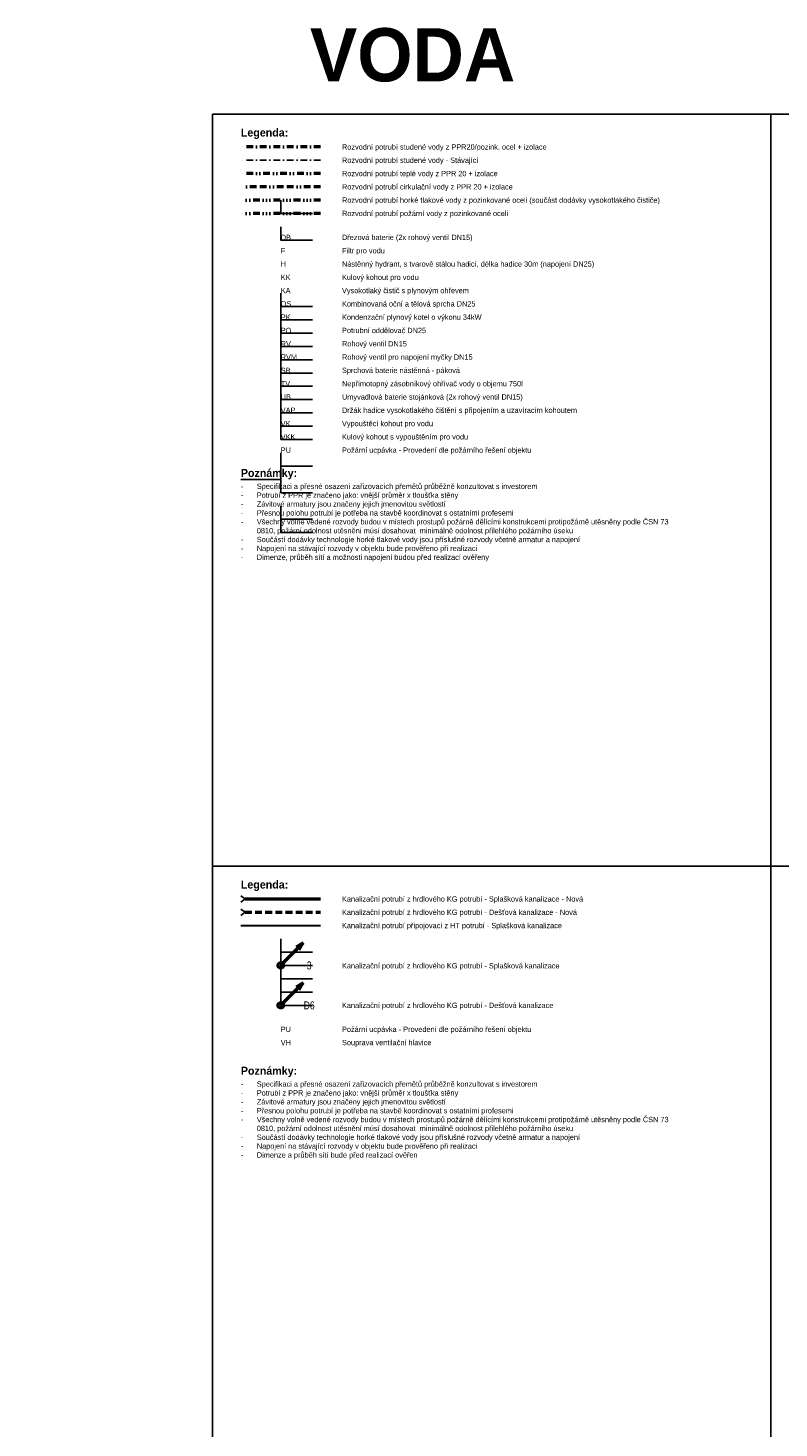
# Model space of a CAD drawing. Header units: millimetres. Extents: x -300186 to 535068, y -28581 to 763298.
# Tile 239 of 256: x 16231 to 30357, y 112560 to 138881. Entities that reach past the tile are written whole.
import ezdxf
from ezdxf.enums import TextEntityAlignment as Align

# ---------------------------------------------------------------- set-up
doc = ezdxf.new("R2010")
doc.units = ezdxf.units.MM
doc.header["$LTSCALE"] = 10
for name, pattern in [('DASHDOT', [25.4, 12.7, -6.35, 0, -6.35]), ('DASHED', [19.05, 12.7, -6.35]), ('DIVIDE', [31.75, 12.7, -6.35, 0, -6.35, 0, -6.35]), ('DIVIDE3', [50.8, 12.7, -6.35, 12.7, -6.35, 0, -6.35, 0, -6.35]), ('DIVIDE5', [38.1, 12.7, -6.35, 0, -6.35, 0, -6.35, 0, -6.35])]:
    doc.linetypes.add(name, pattern=pattern)
doc.layers.add('CKBE0_12Y', color=7, linetype='Continuous')
for name, color, linetype, lineweight in [('M tenká', 2, 'Continuous', 0), ('text', 6, 'Continuous', 9), ('ZTI-DPS-kan_st_destova', 71, 'Continuous', 50), ('ZTI-DPS-kanal_destova', 70, 'DASHED', 50), ('ZTI-DPS-Popis4', 140, 'Continuous', 40), ('ZTI-DSP-kan_st_splaskova', 12, 'Continuous', 50), ('ZTI-DSP-kanal_pripojovaci', 30, 'Continuous', 30), ('ZTI-DSP-kanal_splaskova', 32, 'Continuous', 50), ('ZTI-DSP-potr_cirkulace', 21, 'DIVIDE3', 50), ('ZTI-DSP-potr_pozarni', 142, 'DIVIDE5', 50), ('ZTI-DSP-potr_studena', 5, 'DASHDOT', 50), ('ZTI-DSP-potr_technolog', 116, 'DIVIDE5', 50), ('ZTI-DSP-potr_tepla', 20, 'DIVIDE', 50)]:
    doc.layers.add(name, color=color, linetype=linetype, lineweight=lineweight)
doc.layers.add('netisk', color=30, linetype='Continuous', plot=False)
doc.styles.add('laplan', font='txt', dxfattribs={"height": 2})
doc.styles.add('laplan bold', font='txt', dxfattribs={"height": 2})
doc.styles.add('laplan N', font='txt')

# ---------------------------------------------------------------- blocks, each defined once
blk = doc.blocks.new('*U1183')
at = {"color": 0, "linetype": 'ByBlock', "lineweight": -2}
for p, q in [((35.36, 35.36), (424.26, 424.26)), ((424.26, 424.26), (291.68, 344.71)), ((344.71, 291.68), (424.26, 424.26))]:
    blk.add_line(p, q, dxfattribs=at)
blk.add_circle((0, 0), 50, dxfattribs=at)
blk = doc.blocks.new('*U1184')
at = {"color": 0, "linetype": 'ByBlock', "lineweight": -2}
for p, q in [((35.36, 35.36), (424.26, 424.26)), ((424.26, 424.26), (291.68, 344.71)), ((344.71, 291.68), (424.26, 424.26))]:
    blk.add_line(p, q, dxfattribs=at)
blk.add_circle((0, 0), 50, dxfattribs=at)

msp = doc.modelspace()

# ---------------------------------------------------------------- linework, layer by layer
at = {"color": 255, "linetype": 'ByBlock', "lineweight": 25}
for p, q in [((20234.908, 122567.421), (20314.208, 122506.521)), ((20234.908, 122445.621), (20314.208, 122506.521)), ((20234.908, 122317.421), (20314.208, 122256.521)), ((20234.908, 122195.621), (20314.208, 122256.521))]:
    msp.add_line(p, q, dxfattribs=at)
at = {"layer": 'netisk'}
for points in [[(19701.727, 137258.273), (30201.727, 137258.273), (30201.727, 123120.235), (19701.727, 123120.235), (19701.727, 137258.273)], [(30201.727, 137258.273), (40701.727, 137258.273), (40701.727, 123120.235), (30201.727, 123120.235), (30201.727, 137258.273)], [(20985.402, 135644.558), (20985.402, 135394.558), (21582.486, 135394.558)], [(20985.402, 135144.558), (20985.402, 134894.558), (21582.486, 134894.558)], [(20985.402, 133894.558), (20985.402, 133644.558), (21582.486, 133644.558)], [(20985.402, 133644.558), (20985.402, 133394.558), (21582.486, 133394.558)], [(20985.402, 133394.558), (20985.402, 133144.558), (21582.486, 133144.558)], [(20985.402, 133144.558), (20985.402, 132894.558), (21582.486, 132894.558)], [(20985.402, 132894.558), (20985.402, 132644.558), (21582.486, 132644.558)], [(20985.402, 132644.558), (20985.402, 132394.558), (21582.486, 132394.558)], [(20985.402, 132394.558), (20985.402, 132144.558), (21582.486, 132144.558)], [(20985.402, 132394.558), (20985.402, 132144.558), (21582.486, 132144.558)], [(20985.402, 132394.558), (20985.402, 132144.558), (21582.486, 132144.558)], [(20985.402, 132394.558), (20985.402, 132144.558), (21582.486, 132144.558)], [(20985.402, 132144.558), (20985.402, 131894.558), (21582.486, 131894.558)], [(20985.402, 132144.558), (20985.402, 131894.558), (21582.486, 131894.558)], [(20985.402, 132144.558), (20985.402, 131894.558), (21582.486, 131894.558)], [(20985.402, 132144.558), (20985.402, 131894.558), (21582.486, 131894.558)], [(20985.402, 132144.558), (20985.402, 131894.558), (21582.486, 131894.558)], [(20985.402, 131894.558), (20985.402, 131644.558), (21582.486, 131644.558)], [(20985.402, 131644.558), (20985.402, 131394.558), (21582.486, 131394.558)], [(20985.402, 131394.558), (20985.402, 131144.558), (21582.486, 131144.558)], [(20985.402, 130894.558), (20985.402, 130644.558), (21582.486, 130644.558)], [(20985.402, 130394.558), (20985.402, 130144.558), (21582.486, 130144.558)], [(20985.402, 129894.558), (20985.402, 129644.558), (21582.486, 129644.558)], [(20985.402, 129644.558), (20985.402, 129394.558), (21582.486, 129394.558)], [(19701.727, 123120.235), (30201.727, 123120.235), (30201.727, 108982.198), (19701.727, 108982.198), (19701.727, 123120.235)], [(30201.727, 123120.235), (40701.727, 123120.235), (40701.727, 108982.198), (30201.727, 108982.198), (30201.727, 123120.235)], [(20985.402, 121756.521), (20985.402, 121506.521), (21582.486, 121506.521)], [(20985.402, 121506.521), (20985.402, 121256.521), (21582.486, 121256.521)], [(20985.402, 121256.521), (20985.402, 121006.521), (21582.486, 121006.521)], [(20985.402, 121006.521), (20985.402, 120756.521), (21582.486, 120756.521)], [(20985.402, 120756.521), (20985.402, 120506.521), (21582.486, 120506.521)]]:
    msp.add_lwpolyline(points, dxfattribs=at)
at = {"layer": 'netisk', "lineweight": -3}
msp.add_lwpolyline([(20234.908, 130394.558), (20985.402, 130394.558), (20985.402, 130894.558)], dxfattribs=at)
at = {"layer": 'ZTI-DPS-kanal_destova'}
msp.add_line((20314.208, 122256.521), (21735.896, 122256.521), dxfattribs=at)
at = {"layer": 'ZTI-DSP-kanal_pripojovaci'}
msp.add_line((20234.908, 122006.521), (21735.896, 122006.521), dxfattribs=at)
at = {"layer": 'ZTI-DSP-kanal_splaskova'}
msp.add_line((20314.208, 122506.521), (21735.896, 122506.521), dxfattribs=at)
at = {"layer": 'ZTI-DSP-potr_cirkulace'}
msp.add_line((21735.896, 135894.558), (20234.908, 135894.558), dxfattribs=at)
at = {"layer": 'ZTI-DSP-potr_pozarni'}
msp.add_line((21735.896, 135394.558), (20234.908, 135394.558), dxfattribs=at)
at = {"layer": 'ZTI-DSP-potr_studena'}
msp.add_line((21735.896, 136644.558), (20234.908, 136644.558), dxfattribs=at)
at = {"layer": 'ZTI-DSP-potr_studena', "lineweight": 25}
msp.add_line((21735.896, 136394.558), (20234.908, 136394.558), dxfattribs=at)
at = {"layer": 'ZTI-DSP-potr_technolog'}
msp.add_line((21735.896, 135644.558), (20234.908, 135644.558), dxfattribs=at)
at = {"layer": 'ZTI-DSP-potr_tepla'}
msp.add_line((21735.896, 136144.558), (20234.908, 136144.558), dxfattribs=at)

# ---------------------------------------------------------------- block references
at = {"layer": 'ZTI-DPS-kan_st_destova'}
msp.add_blockref('*U1184', (20985.402, 120506.521, 3937.666), dxfattribs=at)
at = {"layer": 'ZTI-DSP-kan_st_splaskova', "color": 0}
msp.add_blockref('*U1183', (20985.402, 121256.521), dxfattribs=at)

# ---------------------------------------------------------------- texts
at = {"layer": 'CKBE0_12Y', "style": 'laplan'}
for s, p in [('Rozvodní potrubí studené vody z PPR20/pozink. ocel + izolace', (22137.402, 136644.558)), ('Rozvodní potrubí studené vody - Stávající', (22137.402, 136394.558)), ('Rozvodní potrubí teplé vody z PPR 20 + izolace', (22137.402, 136144.558)), ('Rozvodní potrubí cirkulační vody z PPR 20 + izolace', (22137.402, 135894.558)), ('Rozvodní potrubí horké tlakové vody z pozinkované oceli (součást dodávky vysokotlakého čističe)', (22137.402, 135644.558)), ('Rozvodní potrubí požární vody z pozinkované oceli', (22137.402, 135394.558)), ('DB', (20985.402, 134944.558)), ('Dřezová baterie (2x rohový ventil DN15)', (22137.402, 134944.558)), ('F', (20985.402, 134694.558)), ('Filtr pro vodu', (22137.402, 134694.558)), ('Nástěnný hydrant, s tvarově stálou hadicí, délka hadice 30m (napojení DN25)', (22137.402, 134444.558)), ('H', (20985.402, 134444.558)), ('KK', (20985.402, 134194.558)), ('Kulový kohout pro vodu', (22137.402, 134194.558)), ('KA', (20985.402, 133944.558)), ('Vysokotlaký čistič s plynovým ohřevem', (22137.402, 133944.558)), ('OS', (20985.402, 133694.558)), ('Kombinovaná oční a tělová sprcha DN25', (22137.402, 133694.558)), ('PK', (20985.402, 133444.558)), ('Kondenzační plynový kotel o výkonu 34kW', (22137.402, 133444.558)), ('PO', (20985.402, 133194.558)), ('Potrubní oddělovač DN25', (22137.402, 133194.558)), ('RV', (20985.402, 132944.558)), ('Rohový ventil DN15', (22137.402, 132944.558)), ('RVM', (20985.402, 132694.558)), ('Rohový ventil pro napojení myčky DN15', (22137.402, 132694.558)), ('SB', (20985.402, 132444.558)), ('Sprchová baterie nástěnná - páková', (22137.402, 132444.558)), ('TV', (20985.402, 132194.558)), ('Nepřímotopný zásobníkový ohřívač vody o objemu 750l ', (22137.402, 132194.558)), ('UB', (20985.402, 131944.558)), ('Umyvadlová baterie stojánková (2x rohový ventil DN15)', (22137.402, 131944.558)), ('VAP', (20985.402, 131694.558)), ('Držák hadice vysokotlakého čištění s připojením a uzavíracím kohoutem ', (22137.402, 131694.558)), ('VK', (20985.402, 131444.558)), ('Vypouštěcí kohout pro vodu', (22137.402, 131444.558)), ('VKK', (20985.402, 131194.558)), ('Kulový kohout s vypouštěním pro vodu', (22137.402, 131194.558)), ('PU', (20985.402, 130944.558)), ('Požární ucpávka - Provedení dle požárního řešení objektu', (22137.402, 130944.558)), ('Kanalizační potrubí z hrdlového KG potrubí - Splašková kanalizace - Nová', (22137.402, 122506.521)), ('Kanalizační potrubí z hrdlového KG potrubí - Dešťová kanalizace - Nová', (22137.402, 122256.521)), ('Kanalizační potrubí připojovací z HT potrubí - Splašková kanalizace', (22137.402, 122006.521)), ('Kanalizační potrubí z hrdlového KG potrubí - Dešťová kanalizace', (22137.402, 120506.521)), ('PU', (20985.402, 120056.521)), ('Požární ucpávka - Provedení dle požárního řešení objektu', (22137.402, 120056.521)), ('VH', (20985.402, 119806.521)), ('Souprava ventilační hlavice', (22137.402, 119806.521))]:
    msp.add_text(s, height=100, dxfattribs=at).set_placement(p, align=Align.MIDDLE_LEFT)
msp.add_text('Kanalizační potrubí z hrdlového KG potrubí - Splašková kanalizace', height=100, dxfattribs=at).set_placement((22137.402, 121170.55), align=Align.BOTTOM_LEFT)
at = {"layer": 'CKBE0_12Y', "char_height": 100, "width": 8024.70011, "attachment_point": 1, "style": 'laplan'}
for s, insert in [('\\pi-300,l300,t300;-^ISpecifikaci a přesné osazení zařizovacích přemětů průběžně konzultovat s investorem\\P-^IPotrubí z PPR je značeno jako: vnější průměr x tloušťka stěny\\P-^IZávitové armatury jsou značeny jejich jmenovitou světlostí\\P-^IPřesnou polohu potrubí je potřeba na stavbě koordinovat s ostatními profesemi\\P-^IVšechny volně vedené rozvody budou v místech prostupů požárně dělícími konstrukcemi protipožárně utěsněny podle ČSN 73 0810, požární odolnost utěsnění músí dosahovat  minimálně odolnost přilehlého požárního úseku\\P-^ISoučástí dodávky technologie horké tlakové vody jsou příslušné rozvody včetně armatur a napojení\\P-^INapojení na stávající rozvody v objektu bude prověřeno při realizaci\\P-^IDimenze, průběh sítí a možnosti napojení budou před realizací ověřeny', (20234.908, 130314.701)), ('\\pi-300,l300,t300;-^ISpecifikaci a přesné osazení zařizovacích přemětů průběžně konzultovat s investorem\\P-^IPotrubí z PPR je značeno jako: vnější průměr x tloušťka stěny\\P-^IZávitové armatury jsou značeny jejich jmenovitou světlostí\\P-^IPřesnou polohu potrubí je potřeba na stavbě koordinovat s ostatními profesemi\\P-^IVšechny volně vedené rozvody budou v místech prostupů požárně dělícími konstrukcemi protipožárně utěsněny podle ČSN 73 0810, požární odolnost utěsnění músí dosahovat  minimálně odolnost přilehlého požárního úseku\\P-^ISoučástí dodávky technologie horké tlakové vody jsou příslušné rozvody včetně armatur a napojení\\P-^INapojení na stávající rozvody v objektu bude prověřeno při realizaci\\P-^IDimenze a průběh sítí bude před realizací ověřen', (20234.908, 119076.664))]:
    msp.add_mtext(s, dxfattribs=dict(at, insert=insert))
at = {"layer": 'M tenká', "color": 7, "char_height": 125, "width": 5351.40006, "attachment_point": 1, "style": 'laplan N'}
for s, insert in [('\\pi-375,l500,t500;{\\fArial|b0|i0|c238|p34;-^IKULOVÝ KOHOUT - 25\\P-^ITEPLOMĚR\\P-^IKULOVÝ KOHOUT VYPOUŠTĚCÍ  - 25}', (-9890.569, 131186.92)), ('\\pi-375,l500,t500;{\\fArial|b0|i0|c238|p34;-^IKULOVÝ KOHOUT DN32\\P-^ITEPLOMĚR\\P-^IKULOVÝ KOHOUT S VYPOUŠTENÍM DN32}', (4339.912, 130847.538)), ('\\pi-375,l500,t500;{\\fArial|b0|i0|c238|p34;-^IKULOVÝ KOHOUT - 15\\P-^IFILTR - 15\\P-^ICIRUKULAČNÍ ČERPADLO\\P-^IZPĚTNÝ VENTIL - 15\\P-^IKULOVÝ KOHOUT VYPOUŠTĚCÍ - 15\\P-^ITERMOSTATICKÝ CIRKULAČNÍ VENTIL - 15\\P-^IVYVAŽOVACÍ VENTIL - 15}', (-9890.569, 129986.92)), ('\\pi-375,l500,t500;{\\fArial|b0|i0|c238|p34;-^ITERMOSTATICKÝ CIRKULAČNÍ VENTIL DN15\\P-^IVYVAŽOVACÍ VENTIL DN15\\P-^IKULOVÝ KOHOUT DN15\\P-^IFILTR DN15\\P-^IZPĚTNÝ VENTIL DN15\\P-^IKULOVÝ KOHOUT VYPOUŠTĚCÍ DN15}', (4339.912, 129659.521)), ('\\pi-375,l500,t500;{\\fArial|b0|i0|c238|p34;-^IKULOVÝ KOHOUT - 25\\P-^IKOHOUT PLNÍCÍ A VYPOUŠTĚCÍ - 15 \\P-^IZPĚTNÝ VENTIL - 25\\P-^IMANOMETR\\P-^IEXPANZNÍ NÁDOBA 12l\\P-^IKULOVÝ KOHOUT VYPOUŠTĚCÍ - 25\\P-^IMANOMETR\\P-^IPOJISTNÝ VENTIL - 15}', (-9890.569, 127865.695)), ('\\pi-375,l500,t500;{\\fArial|b0|i0|c238|p34;-^IKULOVÝ KOHOUT DN50\\P-^IKOHOUT ZKUŠEBNÍ DN15\\P-^IZPĚTNÝ VENTIL DN50\\P-^ITLAKOMĚR \\P-^IKULOVÝ KOHOUT VYPOUŠTĚCÍ DN50\\P-^IPOJISTNÝ VENTIL DN20\\P^IOTEVÍRACÍ PŘETLAK 0,6MPa\\P-^IEXPANZNÍ NÁDOBA, OBJEM 60l}', (4339.912, 127782.469)), ('\\pi-375,l500,t500;{\\fArial|b0|i0|c238|p34;Volný výtok}', (1339.163, 125867.991))]:
    msp.add_mtext(s, dxfattribs=dict(at, insert=insert))
at = {"layer": 'text', "color": 1, "lineweight": 18, "attachment_point": 7, "style": 'laplan N'}
for s, insert, char_height in [('{\\fMaison Neue|b1|i0|c238|p34;VODA}', (21532.135, 137862.948), 1000), ('{\\fMaison Neue|b1|i0|c238|p34;Legenda:}', (20234.908, 136794.558), 150), ('{\\fMaison Neue|b1|i0|c238|p34;Poznámky:}', (20234.908, 130394.558), 150), ('{\\fMaison Neue|b1|i0|c238|p34;Legenda:}', (20234.908, 122656.521), 150), ('{\\fMaison Neue|b1|i0|c238|p34;Poznámky:}', (20234.908, 119156.521), 150)]:
    msp.add_mtext_dynamic_manual_height_columns(s, width=5545.81543, gutter_width=500, heights=[5545.815], dxfattribs=dict(at, insert=insert, char_height=char_height))
at = {"layer": 'ZTI-DPS-Popis4', "style": 'laplan bold', "width": 0.8}
for s, p in [('3', (21520.486, 121256.521)), ('D6', (21520.486, 120506.521, 3937.666))]:
    msp.add_text(s, height=150, dxfattribs=at).set_placement(p, align=Align.MIDDLE)

doc.saveas('drawing.dxf')
